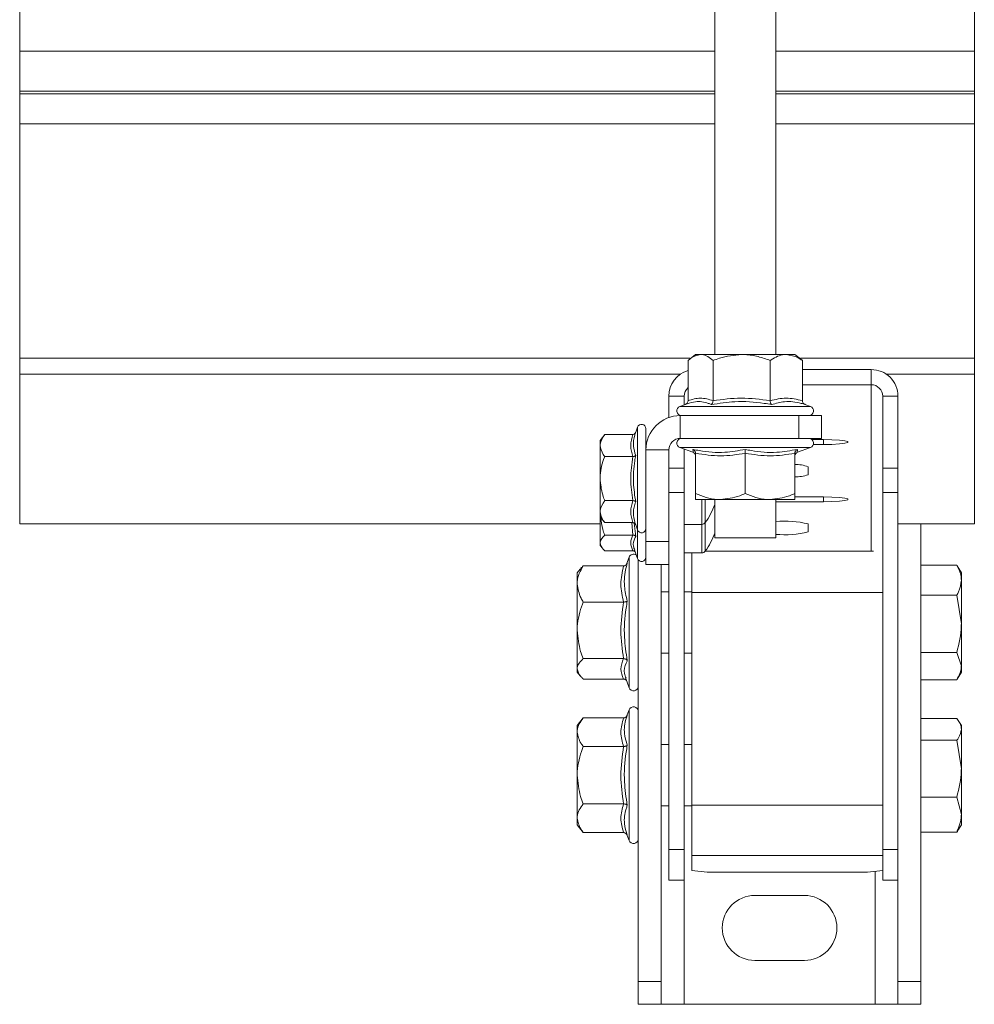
# Model space of a CAD drawing. Header units: millimetres. Extents: x -285 to 376, y -1480 to -23.
# Tile 16 of 38: x 213 to 338, y -708 to -579. Entities that reach past the tile are written whole.
import ezdxf

# ---------------------------------------------------------------- set-up
doc = ezdxf.new("R2010")
doc.units = ezdxf.units.MM

msp = doc.modelspace()

# ---------------------------------------------------------------- linework, layer by layer
at = {"color": 7, "linetype": 'Continuous', "lineweight": 15}
for p, q in [((304.1, -461.49), (304.1, -622.49)), ((312.1, -622.49), (312.1, -461.49)), ((213.1, -582.76), (213.1, -575.67)), ((338.1, -582.76), (338.1, -575.67)), ((213.1, -588.02), (213.1, -582.76)), ((338.1, -588.02), (338.1, -582.76)), ((213.1, -588.35), (213.1, -588.02)), ((213.1, -592.3), (213.1, -588.35)), ((338.1, -588.35), (338.1, -588.02)), ((338.1, -592.3), (338.1, -588.35)), ((213.1, -622.98), (213.1, -592.3)), ((338.1, -622.98), (338.1, -592.3)), ((301.6, -622.49), (300.87, -623.07)), ((301.6, -622.49), (302.25, -622.49)), ((307.62, -622.49), (302.25, -622.49)), ((313.47, -622.49), (307.62, -622.49)), ((314.6, -622.49), (313.47, -622.49)), ((315.32, -623.07), (314.6, -622.49)), ((213.1, -625.06), (213.1, -622.98)), ((300.61, -628.56), (300.61, -623.29)), ((303.88, -628.56), (303.88, -623.29)), ((311.37, -628.56), (311.37, -623.29)), ((315.32, -623.07), (315.58, -623.29)), ((315.58, -628.56), (315.58, -623.29)), ((338.1, -625.06), (338.1, -622.98)), ((213.1, -644.68), (213.1, -625.06)), ((315.58, -624.47), (324.6, -624.47)), ((338.1, -644.68), (338.1, -625.06)), ((315.58, -626.46), (324.6, -626.46)), ((298.1, -630.75), (298.1, -627.96)), ((300.49, -628.95), (299.55, -629.29)), ((300.1, -629.1), (300.1, -627.96)), ((315.69, -628.98), (315.97, -629.06)), ((316.64, -629.29), (315.92, -629.03)), ((326.1, -627.96), (326.1, -637.37)), ((328.1, -627.96), (328.1, -637.37)), ((299.6, -630.49), (315.1, -630.49)), ((315.1, -633.49), (315.1, -630.49)), ((315.1, -630.49), (318.1, -630.49)), ((318.1, -630.49), (318.1, -633.49)), ((289.7, -632.97), (289.1, -633.74)), ((293.38, -632.97), (289.7, -632.97)), ((294, -632.02), (293.76, -632.68)), ((295.1, -634.99), (295.1, -632.21)), ((289.1, -633.74), (289.1, -634.41)), ((299.6, -633.49), (315.1, -633.49)), ((318.1, -633.49), (315.1, -633.49)), ((316.82, -633.64), (318.35, -633.64)), ((318.35, -634.29), (317.02, -634.29)), ((289.1, -638.74), (289.1, -634.41)), ((295.1, -646.99), (295.1, -634.99)), ((298.1, -646.99), (298.1, -634.99)), ((299.55, -634.69), (301.25, -635.31)), ((300.1, -637.37), (300.1, -634.89)), ((301.28, -635.26), (301.28, -635.27)), ((301.6, -635.43), (301.6, -640.69)), ((308.1, -635.43), (308.1, -640.69)), ((314.6, -635.43), (314.6, -640.69)), ((314.94, -635.31), (316.64, -634.69)), ((293.38, -635.86), (289.7, -635.86)), ((300.1, -637.37), (300.1, -640.58)), ((316.35, -637.19), (316.35, -638.24)), ((326.1, -640.58), (326.1, -637.37)), ((328.1, -637.37), (328.1, -640.58)), ((289.1, -638.74), (289.1, -643.07)), ((300.1, -687.33), (300.1, -640.58)), ((326.1, -640.58), (326.1, -687.33)), ((328.1, -640.58), (328.1, -687.33)), ((293.38, -641.63), (289.7, -641.63)), ((301.6, -641.49), (304.85, -641.49)), ((304.1, -641.49), (304.1, -646.49)), ((304.85, -641.49), (311.35, -641.49)), ((314.6, -641.49), (311.35, -641.49)), ((312.1, -646.49), (312.1, -641.49)), ((318.35, -641.79), (312.1, -641.79)), ((314.6, -641.14), (318.35, -641.14)), ((289.1, -643.07), (289.1, -643.74)), ((213.1, -644.69), (213.1, -644.68)), ((213.1, -644.69), (289.1, -644.69)), ((289.1, -643.74), (289.7, -644.52)), ((289.1, -643.74), (289.1, -647.17)), ((293.38, -644.52), (289.7, -644.52)), ((316.35, -644.69), (316.35, -645.74)), ((328.1, -644.69), (338.1, -644.69)), ((331.1, -644.69), (331.1, -704.59)), ((338.1, -644.69), (338.1, -644.68)), ((293.76, -644.81), (294, -645.47)), ((300.1, -644.74), (302.42, -644.74)), ((289.1, -647.17), (289.1, -647.49)), ((293.38, -646.14), (289.7, -646.14)), ((295.1, -646.99), (298.1, -646.99)), ((295.1, -649.99), (295.1, -646.99)), ((298.1, -646.99), (298.1, -649.99)), ((312.1, -646.49), (304.1, -646.49)), ((289.1, -647.49), (289.39, -647.87)), ((293.38, -648.19), (289.7, -648.19)), ((293.6, -648.12), (294, -649.22)), ((300.1, -648.49), (302.42, -648.49)), ((301.1, -648.49), (301.1, -653.66)), ((324.89, -648.26), (302.86, -648.26)), ((292.9, -649.05), (292.56, -649.97)), ((294.1, -649.39), (294.1, -704.59)), ((286.48, -650.61), (286.1, -651.09)), ((286.1, -651.09), (286.1, -652.55)), ((292.16, -650.18), (286.9, -650.18)), ((298.1, -649.99), (295.1, -649.99)), ((297.1, -649.99), (297.1, -704.59)), ((298.1, -687.33), (298.1, -649.99)), ((331.1, -650.09), (335.81, -650.09)), ((335.85, -650.2), (335.81, -650.09)), ((336.4, -651.09), (335.87, -650.19)), ((336.4, -652.06), (336.4, -651.09)), ((336.4, -657.77), (336.4, -652.06)), ((286.1, -658.62), (286.1, -652.55)), ((298.1, -653.59), (297.1, -653.59)), ((301.1, -653.59), (300.1, -653.59)), ((301.1, -653.66), (301.1, -681.52)), ((292.16, -654.92), (286.9, -654.92)), ((331.1, -654.02), (335.81, -654.02)), ((335.81, -654.02), (336.4, -657.77)), ((286.1, -658.62), (286.1, -663.67)), ((336.4, -663.31), (336.4, -657.77)), ((292.16, -662.33), (286.9, -662.33)), ((297.1, -661.59), (298.1, -661.59)), ((300.1, -661.59), (301.1, -661.59)), ((331.1, -661.52), (335.81, -661.52)), ((335.81, -661.52), (336.4, -663.31)), ((286.1, -663.67), (286.1, -664.09)), ((336.4, -664.09), (336.4, -663.31)), ((286.1, -664.09), (286.48, -664.58)), ((292.16, -665), (286.9, -665)), ((292.45, -664.92), (292.9, -666.14)), ((331.1, -665.1), (335.81, -665.1)), ((335.87, -665), (336.4, -664.09)), ((292.9, -669.05), (292.66, -669.7)), ((286.9, -670.09), (286.1, -671.09)), ((292.16, -670.09), (286.9, -670.09)), ((331.1, -670.15), (335.81, -670.15)), ((286.1, -671.09), (286.1, -671.96)), ((336.4, -671.09), (336.09, -670.56)), ((336.4, -671.59), (336.4, -671.09)), ((336.4, -676.74), (336.4, -671.59)), ((286.1, -677.59), (286.1, -671.96)), ((331.1, -673.02), (335.81, -673.02)), ((335.81, -673.02), (336.4, -676.74)), ((292.16, -673.84), (286.9, -673.84)), ((298.1, -673.59), (297.1, -673.59)), ((301.1, -673.59), (300.1, -673.59)), ((336.4, -682.75), (336.4, -676.74)), ((286.1, -677.59), (286.1, -683.22)), ((331.1, -680.46), (335.81, -680.46)), ((335.81, -680.46), (336.4, -682.75)), ((292.16, -681.35), (286.9, -681.35)), ((297.1, -681.59), (298.1, -681.59)), ((300.1, -681.59), (301.1, -681.59)), ((301.1, -681.52), (301.1, -688.09)), ((286.1, -683.22), (286.1, -684.09)), ((336.4, -682.75), (336.4, -684.09)), ((286.1, -684.09), (286.9, -685.1)), ((336.09, -684.63), (336.4, -684.09)), ((292.16, -685.1), (286.9, -685.1)), ((292.66, -685.49), (292.9, -686.14)), ((331.1, -685.03), (335.81, -685.03)), ((298.1, -687.33), (300.1, -687.33)), ((298.1, -691.33), (298.1, -687.33)), ((300.1, -691.33), (300.1, -687.33)), ((301.1, -688.09), (301.1, -690.09)), ((328.1, -687.33), (326.1, -687.33)), ((326.1, -687.33), (326.1, -691.33)), ((328.1, -687.33), (328.1, -688.5)), ((328.1, -688.5), (328.1, -704.59)), ((301.1, -690.09), (303.1, -690.29)), ((324.1, -690.29), (303.1, -690.29)), ((324.1, -690.29), (326.1, -690.09)), ((298.1, -691.33), (300.1, -691.33)), ((328.1, -691.33), (326.1, -691.33)), ((315.85, -693.34), (309.35, -693.34)), ((309.35, -701.84), (315.85, -701.84)), ((294.1, -704.59), (297.1, -704.59)), ((294.1, -707.59), (294.1, -704.59)), ((297.1, -704.59), (297.1, -707.59)), ((328.1, -704.59), (331.1, -704.59)), ((328.1, -707.59), (328.1, -704.59)), ((331.1, -704.59), (331.1, -707.59)), ((297.1, -707.59), (294.1, -707.59)), ((297.1, -707.59), (300.1, -707.59)), ((300.1, -707.59), (325.1, -707.59)), ((325.1, -707.59), (328.1, -707.59)), ((331.1, -707.59), (328.1, -707.59))]:
    msp.add_line(p, q, dxfattribs=at)
at = {"color": 7, "linetype": 'Continuous', "lineweight": 0}
for p, q in [((304.1, -582.76), (213.1, -582.76)), ((338.1, -582.76), (312.1, -582.76)), ((304.1, -588.02), (213.1, -588.02)), ((304.1, -588.35), (213.1, -588.35)), ((338.1, -588.02), (312.1, -588.02)), ((338.1, -588.35), (312.1, -588.35)), ((304.1, -592.3), (213.1, -592.3)), ((338.1, -592.3), (312.1, -592.3)), ((300.86, -622.98), (213.1, -622.98)), ((338.1, -622.98), (315.33, -622.98)), ((299.65, -625.06), (213.1, -625.06)), ((324.6, -624.47), (324.6, -626.46)), ((338.1, -625.06), (326.54, -625.06)), ((324.6, -648.26), (324.6, -626.46)), ((298.1, -627.96), (300.1, -627.96)), ((328.1, -627.96), (326.1, -627.96)), ((299.55, -629.29), (316.64, -629.29)), ((299.6, -633.49), (299.6, -630.49)), ((294, -638.74), (294, -632.02)), ((318.35, -634.29), (318.35, -633.64)), ((298.1, -634.99), (295.1, -634.99)), ((316.64, -634.69), (299.55, -634.69)), ((298.1, -637.37), (300.1, -637.37)), ((326.1, -637.37), (328.1, -637.37)), ((294, -645.47), (294, -638.74)), ((300.1, -640.58), (298.1, -640.58)), ((328.1, -640.58), (326.1, -640.58)), ((302.42, -641.49), (302.42, -644.74)), ((302.86, -641.49), (302.86, -644.52)), ((318.35, -641.79), (318.35, -641.14)), ((289.1, -644.68), (213.1, -644.68)), ((293.38, -646.14), (293.23, -644.52)), ((293.55, -644.57), (293.76, -646.32)), ((302.86, -644.52), (302.86, -648.27)), ((338.1, -644.68), (328.1, -644.68)), ((294, -649.22), (294, -645.47)), ((302.42, -644.74), (302.42, -648.49)), ((292.9, -658.95), (292.9, -649.05)), ((326.1, -653.66), (301.1, -653.66)), ((292.9, -666.14), (292.9, -658.95)), ((292.9, -677.59), (292.9, -669.05)), ((292.9, -686.14), (292.9, -677.59)), ((326.1, -681.52), (301.1, -681.52)), ((326.1, -688.09), (301.1, -688.09)), ((325.1, -690.19), (325.1, -707.59)), ((300.1, -691.33), (300.1, -707.59))]:
    msp.add_line(p, q, dxfattribs=at)
at = {"color": 7, "linetype": 'Continuous', "lineweight": 15, "flags": 128}
for points in [[(318.35, -633.64), (319.46, -633.66), (320.43, -633.71), (321.16, -633.8), (321.55, -633.91), (321.55, -634.02), (321.16, -634.13), (320.43, -634.21), (319.46, -634.27), (318.35, -634.29)], [(318.35, -641.14), (319.46, -641.16), (320.43, -641.21), (321.16, -641.3), (321.55, -641.41), (321.55, -641.52), (321.16, -641.63), (320.43, -641.71), (319.46, -641.77), (318.35, -641.79)]]:
    msp.add_lwpolyline(points, dxfattribs=at)
at = {"color": 7, "linetype": 'Continuous', "lineweight": 15}
for centre, radius, start, end in [((301.58, -627.96), 3.49, 106.1956, 179.8853), ((324.6, -627.96), 3.49, 0.1444, 90.1444), ((324.6, -627.96), 1.5, 0.1455, 90.144), ((301.59, -627.96), 1.49, 130.9075, 179.9575), ((299.6, -634.99), 4.5, 90, 180), ((299.76, -629.87), 0.619, 110, 270), ((316.43, -629.87), 0.619, 270, 70), ((294.53, -632.21), 0.567, 0, 160), ((299.6, -634.99), 1.5, 90, 180), ((299.76, -634.11), 0.619, 90, 250), ((316.43, -634.11), 0.619, 290, 90), ((301.12, -635.77), 0.48, 6.6611, 72.9014), ((315.08, -635.77), 0.48, 107.6837, 173.365), ((314.7, -641.75), 4.85, 70.1123, 91.1772), ((314.7, -633.68), 4.85, 268.8219, 289.8925), ((294.7, -638.74), 10, 324.7485, 340.0516), ((302.42, -644.2), 0.54, 270, 324.7485), ((313.33, -656.81), 12.49, 76.0135, 95.662), ((294.53, -645.28), 0.567, 200, 0), ((294.7, -642.49), 10, 324.7485, 340.0516), ((313.33, -633.62), 12.49, 264.3394, 283.9836), ((302.42, -647.95), 0.54, 270, 324.7485), ((293.48, -649.26), 0.619, 55.8155, 160), ((294.53, -649.03), 0.567, 200, 0), ((293.48, -665.92), 0.619, 200, 0), ((293.48, -669.26), 0.619, 0, 160), ((293.48, -685.92), 0.619, 200, 0), ((309.35, -697.59), 4.25, 90, 270), ((315.85, -697.59), 4.25, 270, 90)]:
    msp.add_arc(centre, radius, start, end, dxfattribs=at)
for points, knots in [([(302.25, -622.49), (301.81, -622.59), (301.25, -622.72), (300.73, -623.19), (300.61, -623.29)], [0, 0, 0, 0, 0.769006, 1, 1, 1, 1]), ([(303.88, -623.29), (303.65, -623.1), (303.19, -622.72), (302.63, -622.51), (302.31, -622.5), (302.25, -622.49)], [0, 0, 0, 0, 0.434793, 0.879845, 1, 1, 1, 1]), ([(307.62, -622.49), (306.64, -622.59), (305.35, -622.72), (304.16, -623.19), (303.88, -623.29)], [0, 0, 0, 0, 0.769006, 1, 1, 1, 1]), ([(311.37, -623.29), (310.84, -623.1), (309.78, -622.72), (308.5, -622.51), (307.78, -622.5), (307.62, -622.49)], [0, 0, 0, 0, 0.434796, 0.879848, 1, 1, 1, 1]), ([(313.47, -622.49), (313.38, -622.5), (312.71, -622.52), (312, -622.85), (311.42, -623.26), (311.37, -623.29)], [0, 0, 0, 0, 0.127949, 0.927356, 1, 1, 1, 1]), ([(315.58, -623.29), (315.4, -623.17), (314.73, -622.71), (314.01, -622.59), (313.47, -622.49)], [0, 0, 0, 0, 0.263902, 1, 1, 1, 1]), ([(300.61, -628.56), (300.6, -628.61), (300.59, -628.72), (300.51, -628.86), (300.4, -628.97), (300.31, -629.01), (300.27, -629.03)], [0, 0, 0, 0, 0.257321, 0.513544, 0.797934, 1, 1, 1, 1]), ([(303.66, -629.06), (303.66, -629.06), (303.69, -629.04), (303.75, -628.98), (303.82, -628.86), (303.87, -628.72), (303.88, -628.61), (303.88, -628.56)], [0, 0, 0, 0, 0.006833, 0.267596, 0.528638, 0.763816, 1, 1, 1, 1]), ([(311.54, -629.06), (311.54, -629.06), (311.51, -629.04), (311.46, -628.98), (311.41, -628.86), (311.37, -628.72), (311.37, -628.61), (311.37, -628.56)], [0, 0, 0, 0, 0.00685, 0.267591, 0.528624, 0.763813, 1, 1, 1, 1]), ([(315.97, -629.06), (315.97, -629.06), (315.91, -629.04), (315.81, -628.98), (315.68, -628.86), (315.6, -628.72), (315.59, -628.61), (315.58, -628.56)], [0, 0, 0, 0, 0.006831, 0.267593, 0.528629, 0.763811, 1, 1, 1, 1]), ([(289.7, -632.97), (289.42, -633.4), (289.11, -633.87), (289.1, -634.36), (289.1, -634.41)], [0, 0, 0, 0, 0.896041, 1, 1, 1, 1]), ([(293.76, -632.68), (293.75, -632.68), (293.74, -632.72), (293.7, -632.8), (293.61, -632.89), (293.5, -632.96), (293.42, -632.97), (293.38, -632.97)], [0, 0, 0, 0, 0.007939, 0.26754, 0.528607, 0.76382, 1, 1, 1, 1]), ([(293.76, -632.68), (293.71, -632.8), (293.51, -633.4), (293.36, -634.43), (293.63, -635.31), (293.76, -635.71)], [0, 0, 0, 0, 0.11808, 0.592256, 1, 1, 1, 1]), ([(289.1, -634.41), (289.18, -634.81), (289.28, -635.3), (289.63, -635.77), (289.7, -635.86)], [0, 0, 0, 0, 0.801468, 1, 1, 1, 1]), ([(301.26, -634.93), (301.26, -634.93), (301.31, -634.95), (301.4, -635.01), (301.51, -635.13), (301.58, -635.27), (301.59, -635.38), (301.6, -635.43)], [0, 0, 0, 0, 0.006842, 0.267591, 0.528622, 0.763812, 1, 1, 1, 1]), ([(308.1, -634.93), (308.1, -634.93), (308.1, -634.95), (308.1, -635.01), (308.1, -635.13), (308.1, -635.27), (308.1, -635.38), (308.1, -635.43)], [0, 0, 0, 0, 0.006832, 0.267583, 0.528642, 0.763811, 1, 1, 1, 1]), ([(314.6, -635.43), (314.6, -635.38), (314.61, -635.27), (314.68, -635.13), (314.79, -635.01), (314.88, -634.95), (314.93, -634.93), (314.93, -634.93)], [0, 0, 0, 0, 0.236188, 0.471378, 0.732409, 0.993158, 1, 1, 1, 1]), ([(289.1, -638.74), (289.1, -638.6), (289.12, -637.65), (289.38, -636.67), (289.68, -635.89), (289.7, -635.86)], [0, 0, 0, 0, 0.148488, 0.9655707, 1, 1, 1, 1]), ([(293.38, -635.86), (293.42, -635.85), (293.5, -635.85), (293.61, -635.82), (293.7, -635.77), (293.74, -635.73), (293.75, -635.71), (293.76, -635.71)], [0, 0, 0, 0, 0.236184, 0.471387, 0.732449, 0.992094, 1, 1, 1, 1]), ([(289.7, -641.63), (289.6, -641.39), (289.26, -640.46), (289.16, -639.47), (289.1, -638.74)], [0, 0, 0, 0, 0.263246, 1, 1, 1, 1]), ([(301.6, -640.69), (302.05, -640.88), (302.97, -641.27), (304.08, -641.48), (304.71, -641.49), (304.85, -641.49)], [0, 0, 0, 0, 0.434792, 0.879847, 1, 1, 1, 1]), ([(301.6, -641.49), (301.6, -641.49), (301.6, -641.47), (301.6, -641.13), (301.6, -640.73), (301.6, -640.69)], [0, 0, 0, 0, 0.127942, 0.927361, 1, 1, 1, 1]), ([(304.85, -641.49), (305.7, -641.39), (306.82, -641.26), (307.86, -640.8), (308.1, -640.69)], [0, 0, 0, 0, 0.769003, 1, 1, 1, 1]), ([(308.1, -640.69), (308.55, -640.88), (309.47, -641.27), (310.58, -641.48), (311.21, -641.49), (311.35, -641.49)], [0, 0, 0, 0, 0.4347939, 0.8798504, 1, 1, 1, 1]), ([(311.35, -641.49), (312.2, -641.39), (313.32, -641.26), (314.36, -640.8), (314.6, -640.69)], [0, 0, 0, 0, 0.769004, 1, 1, 1, 1]), ([(314.6, -641.49), (314.6, -641.49), (314.6, -641.47), (314.6, -641.13), (314.6, -640.73), (314.6, -640.69)], [0, 0, 0, 0, 0.127942, 0.927361, 1, 1, 1, 1]), ([(289.7, -641.63), (289.42, -642.06), (289.11, -642.53), (289.1, -643.02), (289.1, -643.07)], [0, 0, 0, 0, 0.896041, 1, 1, 1, 1]), ([(293.38, -641.63), (293.42, -641.63), (293.5, -641.64), (293.61, -641.67), (293.7, -641.71), (293.74, -641.76), (293.75, -641.78), (293.76, -641.78)], [0, 0, 0, 0, 0.236184, 0.471387, 0.732449, 0.992094, 1, 1, 1, 1]), ([(289.1, -643.07), (289.18, -643.47), (289.28, -643.96), (289.63, -644.43), (289.7, -644.52)], [0, 0, 0, 0, 0.801464, 1, 1, 1, 1]), ([(289.7, -646.14), (289.6, -645.9), (289.32, -645.17), (289.24, -644.39), (289.19, -643.86)], [0, 0, 0, 0, 0.329231, 1, 1, 1, 1]), ([(293.38, -644.52), (293.42, -644.52), (293.5, -644.53), (293.61, -644.59), (293.7, -644.69), (293.74, -644.77), (293.75, -644.81), (293.76, -644.81)], [0, 0, 0, 0, 0.236182, 0.471396, 0.732464, 0.992172, 1, 1, 1, 1]), ([(289.7, -646.14), (289.42, -646.44), (289.11, -646.78), (289.1, -647.13), (289.1, -647.17)], [0, 0, 0, 0, 0.896031, 1, 1, 1, 1]), ([(289.1, -647.17), (289.18, -647.45), (289.28, -647.8), (289.63, -648.13), (289.7, -648.19)], [0, 0, 0, 0, 0.801464, 1, 1, 1, 1]), ([(293.38, -646.14), (293.42, -646.14), (293.5, -646.14), (293.61, -646.19), (293.7, -646.24), (293.74, -646.29), (293.75, -646.32), (293.76, -646.32)], [0, 0, 0, 0, 0.236169, 0.471394, 0.732454, 0.992054, 1, 1, 1, 1]), ([(293.38, -648.19), (293.42, -648.2), (293.5, -648.21), (293.6, -648.27), (293.65, -648.32), (293.68, -648.35)], [0, 0, 0, 0, 0.338941, 0.676493, 1, 1, 1, 1]), ([(292.66, -649.8), (292.66, -649.8), (292.64, -649.85), (292.58, -649.96), (292.46, -650.08), (292.32, -650.17), (292.21, -650.18), (292.16, -650.18)], [0, 0, 0, 0, 0.006804, 0.267551, 0.528639, 0.763836, 1, 1, 1, 1]), ([(286.9, -650.18), (286.7, -650.51), (286.32, -651.19), (286.11, -651.99), (286.1, -652.45), (286.1, -652.55)], [0, 0, 0, 0, 0.434797, 0.879845, 1, 1, 1, 1]), ([(286.52, -650.64), (286.54, -650.58), (286.6, -650.43), (286.78, -650.28), (286.9, -650.18)], [0, 0, 0, 0, 0.330925, 1, 1, 1, 1]), ([(335.81, -650.09), (336.05, -650.58), (336.36, -651.23), (336.39, -651.89), (336.4, -652.06)], [0, 0, 0, 0, 0.758148, 1, 1, 1, 1]), ([(336.4, -652.06), (336.32, -652.57), (336.23, -653.24), (335.89, -653.88), (335.81, -654.02)], [0, 0, 0, 0, 0.776287, 1, 1, 1, 1]), ([(286.1, -652.55), (286.2, -653.18), (286.33, -653.99), (286.79, -654.74), (286.9, -654.92)], [0, 0, 0, 0, 0.769007, 1, 1, 1, 1]), ([(286.1, -658.62), (286.1, -658.46), (286.12, -657.29), (286.45, -656.03), (286.86, -655), (286.9, -654.92)], [0, 0, 0, 0, 0.127949, 0.927357, 1, 1, 1, 1]), ([(292.16, -654.92), (292.21, -654.92), (292.32, -654.91), (292.46, -654.88), (292.58, -654.84), (292.64, -654.8), (292.66, -654.78), (292.66, -654.78)], [0, 0, 0, 0, 0.236165, 0.471365, 0.732426, 0.993171, 1, 1, 1, 1]), ([(286.9, -662.33), (286.77, -662.02), (286.31, -660.83), (286.19, -659.56), (286.1, -658.62)], [0, 0, 0, 0, 0.263902, 1, 1, 1, 1]), ([(336.4, -657.77), (336.39, -657.86), (336.39, -659.13), (336.09, -660.37), (335.81, -661.52)], [0, 0, 0, 0, 0.070218, 1, 1, 1, 1]), ([(286.9, -662.33), (286.7, -662.52), (286.32, -662.9), (286.11, -663.35), (286.1, -663.61), (286.1, -663.67)], [0, 0, 0, 0, 0.4347956, 0.8798505, 1, 1, 1, 1]), ([(292.16, -662.33), (292.21, -662.33), (292.32, -662.34), (292.46, -662.39), (292.58, -662.47), (292.64, -662.54), (292.66, -662.57), (292.66, -662.58)], [0, 0, 0, 0, 0.236165, 0.471363, 0.732412, 0.993134, 1, 1, 1, 1]), ([(286.1, -663.67), (286.2, -664.02), (286.33, -664.48), (286.79, -664.91), (286.9, -665)], [0, 0, 0, 0, 0.769008, 1, 1, 1, 1]), ([(336.4, -663.31), (336.39, -663.35), (336.39, -663.96), (336.09, -664.55), (335.81, -665.1)], [0, 0, 0, 0, 0.070214, 1, 1, 1, 1]), ([(292.16, -665), (292.21, -665.01), (292.32, -665.02), (292.46, -665.1), (292.53, -665.18), (292.56, -665.22)], [0, 0, 0, 0, 0.337479, 0.673578, 1, 1, 1, 1]), ([(286.9, -670.09), (286.7, -670.35), (286.32, -670.88), (286.11, -671.52), (286.1, -671.89), (286.1, -671.96)], [0, 0, 0, 0, 0.434793, 0.879847, 1, 1, 1, 1]), ([(292.66, -669.7), (292.66, -669.7), (292.64, -669.76), (292.58, -669.86), (292.46, -669.99), (292.32, -670.07), (292.21, -670.08), (292.16, -670.09)], [0, 0, 0, 0, 0.006811, 0.267582, 0.528631, 0.763827, 1, 1, 1, 1]), ([(292.66, -669.7), (292.6, -669.86), (292.33, -670.66), (292.15, -672), (292.5, -673.14), (292.66, -673.65)], [0, 0, 0, 0, 0.120963, 0.606825, 1, 1, 1, 1]), ([(335.81, -670.15), (336.05, -670.51), (336.36, -670.98), (336.39, -671.47), (336.4, -671.59)], [0, 0, 0, 0, 0.758147, 1, 1, 1, 1]), ([(336.4, -671.59), (336.32, -671.96), (336.23, -672.45), (335.89, -672.91), (335.81, -673.02)], [0, 0, 0, 0, 0.776287, 1, 1, 1, 1]), ([(286.1, -671.96), (286.2, -672.46), (286.33, -673.1), (286.79, -673.7), (286.9, -673.84)], [0, 0, 0, 0, 0.76901, 1, 1, 1, 1]), ([(286.1, -677.59), (286.1, -677.43), (286.12, -676.24), (286.45, -674.97), (286.86, -673.93), (286.9, -673.84)], [0, 0, 0, 0, 0.127943, 0.927347, 1, 1, 1, 1]), ([(292.16, -673.84), (292.21, -673.84), (292.32, -673.83), (292.46, -673.79), (292.58, -673.73), (292.64, -673.67), (292.66, -673.65), (292.66, -673.65)], [0, 0, 0, 0, 0.236161, 0.471368, 0.732397, 0.993158, 1, 1, 1, 1]), ([(336.4, -676.74), (336.39, -676.83), (336.39, -678.08), (336.09, -679.31), (335.81, -680.46)], [0, 0, 0, 0, 0.070205, 1, 1, 1, 1]), ([(286.9, -681.35), (286.77, -681.03), (286.31, -679.83), (286.19, -678.54), (286.1, -677.59)], [0, 0, 0, 0, 0.263896, 1, 1, 1, 1]), ([(286.9, -681.35), (286.7, -681.61), (286.32, -682.14), (286.11, -682.78), (286.1, -683.15), (286.1, -683.22)], [0, 0, 0, 0, 0.434789, 0.879846, 1, 1, 1, 1]), ([(292.16, -681.35), (292.21, -681.35), (292.32, -681.36), (292.46, -681.4), (292.58, -681.46), (292.64, -681.51), (292.66, -681.54), (292.66, -681.54)], [0, 0, 0, 0, 0.236161, 0.471368, 0.732397, 0.993158, 1, 1, 1, 1]), ([(286.1, -683.22), (286.2, -683.72), (286.33, -684.36), (286.79, -684.96), (286.9, -685.1)], [0, 0, 0, 0, 0.769005, 1, 1, 1, 1]), ([(336.4, -682.75), (336.39, -682.8), (336.39, -683.57), (336.09, -684.33), (335.81, -685.03)], [0, 0, 0, 0, 0.0702113, 1, 1, 1, 1]), ([(335.81, -685.03), (335.9, -684.93), (336.02, -684.79), (336.06, -684.65), (336.07, -684.61)], [0, 0, 0, 0, 0.750005, 1, 1, 1, 1]), ([(292.16, -685.1), (292.21, -685.1), (292.32, -685.12), (292.46, -685.2), (292.58, -685.33), (292.64, -685.43), (292.66, -685.49), (292.66, -685.49)], [0, 0, 0, 0, 0.236173, 0.471369, 0.732418, 0.993189, 1, 1, 1, 1])]:
    msp.add_open_spline(points, degree=3, knots=knots, dxfattribs=at)
at = {"color": 7, "linetype": 'Continuous', "lineweight": 0}
for points, knots in [([(303.66, -629.06), (303.53, -629), (302.85, -628.73), (301.79, -628.54), (300.87, -628.86), (300.5, -628.98)], [0, 0, 0, 0, 0.131613, 0.660244, 1, 1, 1, 1]), ([(300.61, -628.56), (301.15, -628.39), (302.24, -628.04), (303.33, -628.38), (303.88, -628.56)], [0, 0, 0, 0, 0.492171, 1, 1, 1, 1]), ([(311.54, -629.06), (311.22, -629), (309.65, -628.73), (306.99, -628.54), (304.69, -628.9), (303.66, -629.06)], [0, 0, 0, 0, 0.120965, 0.606826, 1, 1, 1, 1]), ([(303.88, -628.56), (305.11, -628.39), (307.6, -628.04), (310.1, -628.38), (311.37, -628.56)], [0, 0, 0, 0, 0.492171, 1, 1, 1, 1]), ([(311.37, -628.56), (312.06, -628.39), (313.46, -628.04), (314.87, -628.38), (315.58, -628.56)], [0, 0, 0, 0, 0.49217, 1, 1, 1, 1]), ([(315.97, -629.06), (315.79, -629), (314.89, -628.73), (313.38, -628.54), (312.11, -628.9), (311.54, -629.06)], [0, 0, 0, 0, 0.120964, 0.606825, 1, 1, 1, 1]), ([(293.38, -635.86), (293.25, -635.38), (292.98, -634.42), (293.25, -633.46), (293.38, -632.97)], [0, 0, 0, 0, 0.492145, 1, 1, 1, 1]), ([(301.28, -635.27), (301.28, -635.28), (301.28, -635.37), (301.27, -635.13), (301.26, -634.93)], [0, 0, 0, 0, 0.151185, 1, 1, 1, 1]), ([(301.26, -634.93), (301.53, -634.98), (302.91, -635.26), (305.22, -635.44), (307.21, -635.09), (308.1, -634.93)], [0, 0, 0, 0, 0.120963, 0.606826, 1, 1, 1, 1]), ([(308.1, -635.43), (307.03, -635.6), (304.86, -635.95), (302.7, -635.6), (301.6, -635.43)], [0, 0, 0, 0, 0.4921697, 1, 1, 1, 1]), ([(308.1, -634.93), (308.37, -634.98), (309.73, -635.26), (312.03, -635.44), (314.04, -635.09), (314.93, -634.93)], [0, 0, 0, 0, 0.120964, 0.606826, 1, 1, 1, 1]), ([(314.6, -635.43), (313.53, -635.6), (311.36, -635.95), (309.2, -635.6), (308.1, -635.43)], [0, 0, 0, 0, 0.4921697, 1, 1, 1, 1]), ([(314.93, -634.93), (314.93, -634.99), (314.92, -635.22), (314.92, -635.24), (314.92, -635.26)], [0, 0, 0, 0, 0.241913, 1, 1, 1, 1]), ([(293.38, -641.63), (293.25, -640.68), (292.98, -638.76), (293.25, -636.83), (293.38, -635.86)], [0, 0, 0, 0, 0.492143, 1, 1, 1, 1]), ([(293.76, -635.71), (293.71, -635.95), (293.51, -637.13), (293.36, -639.18), (293.63, -640.96), (293.76, -641.78)], [0, 0, 0, 0, 0.118083, 0.592264, 1, 1, 1, 1]), ([(293.38, -644.52), (293.25, -644.04), (292.98, -643.08), (293.25, -642.12), (293.38, -641.63)], [0, 0, 0, 0, 0.492145, 1, 1, 1, 1]), ([(293.76, -641.78), (293.71, -641.89), (293.51, -642.48), (293.36, -643.49), (293.63, -644.39), (293.76, -644.81)], [0, 0, 0, 0, 0.118086, 0.592261, 1, 1, 1, 1]), ([(293.38, -648.19), (293.25, -647.86), (292.98, -647.17), (293.25, -646.48), (293.38, -646.14)], [0, 0, 0, 0, 0.49215, 1, 1, 1, 1]), ([(293.76, -646.32), (293.71, -646.4), (293.51, -646.82), (293.36, -647.41), (293.56, -647.94), (293.63, -648.11)], [0, 0, 0, 0, 0.142316, 0.713808, 1, 1, 1, 1]), ([(292.66, -649.8), (292.6, -650), (292.33, -651.01), (292.15, -652.7), (292.5, -654.14), (292.66, -654.78)], [0, 0, 0, 0, 0.120964, 0.606827, 1, 1, 1, 1]), ([(292.16, -654.92), (291.99, -654.14), (291.64, -652.56), (291.99, -650.98), (292.16, -650.18)], [0, 0, 0, 0, 0.49217, 1, 1, 1, 1]), ([(292.16, -662.33), (291.99, -661.11), (291.64, -658.64), (291.99, -656.17), (292.16, -654.92)], [0, 0, 0, 0, 0.492171, 1, 1, 1, 1]), ([(292.66, -654.78), (292.6, -655.09), (292.33, -656.65), (292.15, -659.28), (292.5, -661.56), (292.66, -662.58)], [0, 0, 0, 0, 0.120965, 0.606826, 1, 1, 1, 1]), ([(292.16, -665), (291.99, -664.57), (291.64, -663.67), (291.99, -662.78), (292.16, -662.33)], [0, 0, 0, 0, 0.49217, 1, 1, 1, 1]), ([(292.66, -662.58), (292.61, -662.69), (292.33, -663.24), (292.14, -664.01), (292.41, -664.69), (292.5, -664.9)], [0, 0, 0, 0, 0.145808, 0.731454, 1, 1, 1, 1]), ([(292.16, -673.84), (291.99, -673.23), (291.64, -671.97), (291.99, -670.72), (292.16, -670.09)], [0, 0, 0, 0, 0.492169, 1, 1, 1, 1]), ([(292.16, -681.35), (291.99, -680.12), (291.64, -677.61), (291.99, -675.11), (292.16, -673.84)], [0, 0, 0, 0, 0.492168, 1, 1, 1, 1]), ([(292.66, -673.65), (292.6, -673.96), (292.33, -675.54), (292.15, -678.21), (292.5, -680.51), (292.66, -681.54)], [0, 0, 0, 0, 0.120967, 0.606822, 1, 1, 1, 1]), ([(292.16, -685.1), (291.99, -684.48), (291.64, -683.23), (291.99, -681.98), (292.16, -681.35)], [0, 0, 0, 0, 0.492173, 1, 1, 1, 1]), ([(292.66, -681.54), (292.6, -681.7), (292.33, -682.47), (292.15, -683.8), (292.5, -684.97), (292.66, -685.49)], [0, 0, 0, 0, 0.120964, 0.606827, 1, 1, 1, 1])]:
    msp.add_open_spline(points, degree=3, knots=knots, dxfattribs=at)

doc.saveas('drawing.dxf')
